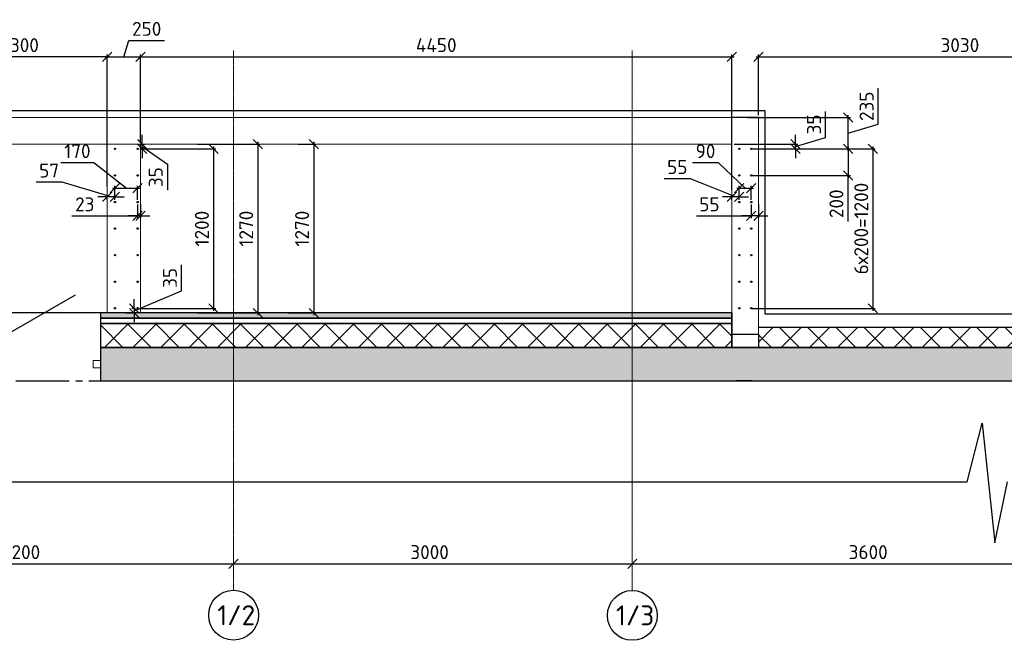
# Model space of a CAD drawing. Header units: millimetres. Extents: x 125896 to 2572636, y -120305 to 130347.
# Tile 126 of 256: x 322233 to 337050, y 115077 to 124417. Entities that reach past the tile are written whole.
import ezdxf

# ---------------------------------------------------------------- set-up
doc = ezdxf.new("R2010")
doc.units = ezdxf.units.MM
for name, pattern in [('______5', [1100, 800, -100, 100, -100]), ('CENTER', [2, 1.25, -0.25, 0.25, -0.25]), ('CENTER2', [28.575, 19.05, -3.175, 3.175, -3.175]), ('DASHED', [7, 5, -2, 0])]:
    doc.linetypes.add(name, pattern=pattern)
for name, color, linetype, lineweight in [('0 Фундамент', 5, 'Continuous', 30), ('Standard', 7, 'Continuous', 25), ('Арматура', 152, 'Continuous', 40), ('Навесной фасад', 7, 'Continuous', 25), ('ОСИ', 7, 'CENTER', 15), ('Столовая Двери и окна', 7, 'Continuous', 15)]:
    doc.layers.add(name, color=color, linetype=linetype, lineweight=lineweight)
doc.layers.add('СПДС_Оси', color=7, linetype='Continuous')
doc.layers.add('Стена_ бетон не несущ.', color=7, linetype='Continuous', lineweight=35, true_color=0xb4b496)
doc.layers.add('Стена_ бетон несущ.', color=7, linetype='Continuous', lineweight=70, true_color=0xb4b496)
doc.styles.get("Standard").update_dxf_attribs({"font": 'isocpeur.ttf'})
doc.dimstyles.new('Осевые', dxfattribs={"dimscale": 0.7, "dimtxt": 450, "dimasz": 400, "dimexe": 100, "dimexo": 100, "dimgap": 100, "dimtad": 1, "dimdec": 0, "dimzin": 0, "dimdsep": 46, "dimtxsty": 'Standard', "dimblk": 'OBLIQUE', "dimcen": 9, "dimdle": 100, "dimazin": 0, "dimtm": 1e-09, "dimtfac": 1, "dimtdec": 0, "dimtofl": 0, "dimtmove": 0, "dimatfit": 3, "dimfxl": 1, "dimtolj": 1, "dimtzin": 0, "dimarcsym": 0})
pattern_1 = [(45, (330224.23, 126197), (-212.132, 212.132), []), (135, (330224.23, 126197), (-212.132, -212.132), [])]

# ---------------------------------------------------------------- blocks, each defined once
blk = doc.blocks.new('дверь1_2_$F2', base_point=(0, -54.575))
at = {"layer": 'Standard', "color": 7, "linetype": 'Continuous', "lineweight": 13, "transparency": 33554687}
for p, q in [((1000, 1.425), (944, 1.425)), ((944, 1.425), (944, -54.575)), ((1000, -54.575), (1000, 1.425)), ((944, -54.575), (1000, -54.575))]:
    blk.add_line(p, q, dxfattribs=at)
blk = doc.blocks.new('_OBLIQUE')
at = {"color": 0, "linetype": 'ByBlock'}
blk.add_line((-0.5, -0.5), (0.5, 0.5), dxfattribs=at)
blk = doc.blocks.new('*D77')
at = {"layer": 'Defpoints', "color": 0, "linetype": 'ByBlock', "lineweight": 20, "ltscale": 13, "transparency": 16777216}
for p in [(319052, 116229), (325452, 116229), (325452, 116229)]:
    blk.add_point(p, dxfattribs=at)
at = {"layer": 'ОСИ', "color": 0, "linetype": 'ByBlock', "lineweight": -2, "ltscale": 13, "transparency": 16777216}
blk.add_line((319017, 116229), (325487, 116229), dxfattribs=at)
at = {"layer": 'ОСИ', "color": 0, "linetype": 'ByBlock', "lineweight": -2, "ltscale": 13, "transparency": 16777216, "xscale": 140, "yscale": 140, "zscale": 140, "rotation": 180}
blk.add_blockref('_OBLIQUE', (319052, 116229), dxfattribs=at)
at = {"layer": 'ОСИ', "color": 0, "linetype": 'ByBlock', "lineweight": -2, "ltscale": 13, "transparency": 16777216, "xscale": 140, "yscale": 140, "zscale": 140}
blk.add_blockref('_OBLIQUE', (325452, 116229), dxfattribs=at)
at = {"layer": 'ОСИ', "color": 0, "linetype": 'ByBlock', "ltscale": 13, "transparency": 16777216, "insert": (322252, 116404), "char_height": 210, "width": 583.33, "attachment_point": 5}
blk.add_mtext('\\A1;3200', dxfattribs=at)
blk = doc.blocks.new('*D78')
at = {"layer": 'Defpoints', "color": 0, "linetype": 'ByBlock', "lineweight": 20, "ltscale": 13, "transparency": 16777216}
for p in [(325452, 116229), (331452, 116229), (331452, 116229)]:
    blk.add_point(p, dxfattribs=at)
at = {"layer": 'ОСИ', "color": 0, "linetype": 'ByBlock', "lineweight": -2, "ltscale": 13, "transparency": 16777216}
blk.add_line((325417, 116229), (331487, 116229), dxfattribs=at)
at = {"layer": 'ОСИ', "color": 0, "linetype": 'ByBlock', "lineweight": -2, "ltscale": 13, "transparency": 16777216, "xscale": 140, "yscale": 140, "zscale": 140, "rotation": 180}
blk.add_blockref('_OBLIQUE', (325452, 116229), dxfattribs=at)
at = {"layer": 'ОСИ', "color": 0, "linetype": 'ByBlock', "lineweight": -2, "ltscale": 13, "transparency": 16777216, "xscale": 140, "yscale": 140, "zscale": 140}
blk.add_blockref('_OBLIQUE', (331452, 116229), dxfattribs=at)
at = {"layer": 'ОСИ', "color": 0, "linetype": 'ByBlock', "ltscale": 13, "transparency": 16777216, "insert": (328401, 116404), "char_height": 210, "width": 583.33, "attachment_point": 5}
blk.add_mtext('\\A1;3000', dxfattribs=at)
blk = doc.blocks.new('*D79')
at = {"layer": 'Defpoints', "color": 0, "linetype": 'ByBlock', "lineweight": 20, "ltscale": 13, "transparency": 16777216}
for p in [(331452, 116229), (338651, 116229), (338651, 116229)]:
    blk.add_point(p, dxfattribs=at)
at = {"layer": 'ОСИ', "color": 0, "linetype": 'ByBlock', "lineweight": -2, "ltscale": 13, "transparency": 16777216}
blk.add_line((331417, 116229), (338686, 116229), dxfattribs=at)
at = {"layer": 'ОСИ', "color": 0, "linetype": 'ByBlock', "lineweight": -2, "ltscale": 13, "transparency": 16777216, "xscale": 140, "yscale": 140, "zscale": 140, "rotation": 180}
blk.add_blockref('_OBLIQUE', (331452, 116229), dxfattribs=at)
at = {"layer": 'ОСИ', "color": 0, "linetype": 'ByBlock', "lineweight": -2, "ltscale": 13, "transparency": 16777216, "xscale": 140, "yscale": 140, "zscale": 140}
blk.add_blockref('_OBLIQUE', (338651, 116229), dxfattribs=at)
at = {"layer": 'ОСИ', "color": 0, "linetype": 'ByBlock', "ltscale": 13, "transparency": 16777216, "insert": (335001, 116404), "char_height": 210, "width": 583.33, "attachment_point": 5}
blk.add_mtext('\\A1;3600', dxfattribs=at)
blk = doc.blocks.new('*D92')
at = {"layer": 'Defpoints', "color": 0, "linetype": 'ByBlock', "lineweight": 20, "ltscale": 13, "transparency": 16777216}
for p in [(320951, 123859), (320951, 121845), (323551, 121875)]:
    blk.add_point(p, dxfattribs=at)
at = {"layer": 'ОСИ', "color": 0, "linetype": 'ByBlock', "lineweight": -2, "ltscale": 13, "transparency": 16777216}
for p, q in [((320951, 121880), (320951, 123894)), ((323551, 121910), (323551, 123894)), ((323586, 123859), (320916, 123859))]:
    blk.add_line(p, q, dxfattribs=at)
at = {"layer": 'ОСИ', "color": 0, "linetype": 'ByBlock', "lineweight": -2, "ltscale": 13, "transparency": 16777216, "xscale": 140, "yscale": 140, "zscale": 140, "rotation": 180}
blk.add_blockref('_OBLIQUE', (320951, 123859), dxfattribs=at)
at = {"layer": 'ОСИ', "color": 0, "linetype": 'ByBlock', "lineweight": -2, "ltscale": 13, "transparency": 16777216, "xscale": 140, "yscale": 140, "zscale": 140}
blk.add_blockref('_OBLIQUE', (323551, 123859), dxfattribs=at)
at = {"layer": 'ОСИ', "color": 0, "linetype": 'ByBlock', "ltscale": 13, "transparency": 16777216, "insert": (322251, 124034), "char_height": 210, "attachment_point": 5}
blk.add_mtext('\\A1;1300', dxfattribs=at)
blk = doc.blocks.new('*D93')
at = {"layer": 'Defpoints', "color": 0, "linetype": 'ByBlock', "lineweight": 20, "ltscale": 13, "transparency": 16777216}
for p in [(332951, 123859), (324051, 122543), (332951, 121821)]:
    blk.add_point(p, dxfattribs=at)
at = {"layer": 'ОСИ', "color": 0, "linetype": 'ByBlock', "lineweight": -2, "ltscale": 13, "transparency": 16777216}
for p, q in [((324051, 122578), (324051, 123894)), ((332951, 121856), (332951, 123894)), ((324016, 123859), (332986, 123859))]:
    blk.add_line(p, q, dxfattribs=at)
at = {"layer": 'ОСИ', "color": 0, "linetype": 'ByBlock', "lineweight": -2, "ltscale": 13, "transparency": 16777216, "xscale": 140, "yscale": 140, "zscale": 140, "rotation": 180}
blk.add_blockref('_OBLIQUE', (324051, 123859), dxfattribs=at)
at = {"layer": 'ОСИ', "color": 0, "linetype": 'ByBlock', "lineweight": -2, "ltscale": 13, "transparency": 16777216, "xscale": 140, "yscale": 140, "zscale": 140}
blk.add_blockref('_OBLIQUE', (332951, 123859), dxfattribs=at)
at = {"layer": 'ОСИ', "color": 0, "linetype": 'ByBlock', "ltscale": 13, "transparency": 16777216, "insert": (328501, 124034), "char_height": 210, "attachment_point": 5}
blk.add_mtext('\\A1;4450', dxfattribs=at)
blk = doc.blocks.new('*D94')
at = {"layer": 'Defpoints', "color": 0, "linetype": 'ByBlock', "lineweight": 20, "ltscale": 13, "transparency": 16777216}
for p in [(324051, 123859), (324051, 122543), (323551, 122387)]:
    blk.add_point(p, dxfattribs=at)
at = {"layer": 'ОСИ', "color": 0, "linetype": 'ByBlock', "lineweight": -2, "ltscale": 13, "transparency": 16777216}
for p, q in [((323801, 123859), (323875, 124104)), ((323875, 124104), (324414, 124104)), ((323551, 122422), (323551, 123894)), ((324051, 122578), (324051, 123894)), ((323516, 123859), (324086, 123859))]:
    blk.add_line(p, q, dxfattribs=at)
at = {"layer": 'ОСИ', "color": 0, "linetype": 'ByBlock', "lineweight": -2, "ltscale": 13, "transparency": 16777216, "xscale": 140, "yscale": 140, "zscale": 140, "rotation": 180}
blk.add_blockref('_OBLIQUE', (323551, 123859), dxfattribs=at)
at = {"layer": 'ОСИ', "color": 0, "linetype": 'ByBlock', "lineweight": -2, "ltscale": 13, "transparency": 16777216, "xscale": 140, "yscale": 140, "zscale": 140}
blk.add_blockref('_OBLIQUE', (324051, 123859), dxfattribs=at)
at = {"layer": 'ОСИ', "color": 0, "linetype": 'ByBlock', "ltscale": 13, "transparency": 16777216, "insert": (324144, 124279), "char_height": 210, "attachment_point": 5}
blk.add_mtext('\\A1;250', dxfattribs=at)
blk = doc.blocks.new('*D95')
at = {"layer": 'Defpoints', "color": 0, "linetype": 'ByBlock', "lineweight": 20, "ltscale": 13, "transparency": 16777216}
for p in [(324006, 120073), (323801, 120003), (323954, 120003)]:
    blk.add_point(p, dxfattribs=at)
at = {"layer": 'ОСИ', "color": 0, "linetype": 'ByBlock', "lineweight": -2, "ltscale": 13, "transparency": 16777216}
for p, q in [((324668, 120335), (324668, 120727)), ((323954, 120038), (324668, 120335)), ((323954, 120073), (323954, 120213)), ((323971, 120073), (323919, 120073)), ((323954, 120073), (323954, 120003)), ((323836, 120003), (323989, 120003)), ((323954, 120003), (323954, 119863))]:
    blk.add_line(p, q, dxfattribs=at)
at = {"layer": 'ОСИ', "color": 0, "linetype": 'ByBlock', "lineweight": -2, "ltscale": 13, "transparency": 16777216, "xscale": 140, "yscale": 140, "zscale": 140}
for p, rotation in [((323954, 120073), 270), ((323954, 120003), 90)]:
    blk.add_blockref('_OBLIQUE', p, dxfattribs=dict(at, rotation=rotation))
at = {"layer": 'ОСИ', "color": 0, "linetype": 'ByBlock', "ltscale": 13, "transparency": 16777216, "insert": (324493, 120531), "char_height": 210, "attachment_point": 5, "rotation": 90}
blk.add_mtext('\\A1;35', dxfattribs=at)
blk = doc.blocks.new('*D96')
at = {"layer": 'Defpoints', "color": 0, "linetype": 'ByBlock', "lineweight": 20, "ltscale": 13, "transparency": 16777216}
for p in [(324006, 122543), (324075, 122543), (324006, 122473)]:
    blk.add_point(p, dxfattribs=at)
at = {"layer": 'ОСИ', "color": 0, "linetype": 'ByBlock', "lineweight": -2, "ltscale": 13, "transparency": 16777216}
for p, q in [((324041, 122543), (324110, 122543)), ((324075, 122543), (324075, 122683)), ((324075, 122473), (324075, 122543)), ((324041, 122473), (324110, 122473)), ((324075, 122508), (324456, 122243)), ((324075, 122473), (324075, 122333)), ((324456, 122243), (324456, 121851))]:
    blk.add_line(p, q, dxfattribs=at)
at = {"layer": 'ОСИ', "color": 0, "linetype": 'ByBlock', "lineweight": -2, "ltscale": 13, "transparency": 16777216, "xscale": 140, "yscale": 140, "zscale": 140}
for p, rotation in [((324075, 122543), 270), ((324075, 122473), 90)]:
    blk.add_blockref('_OBLIQUE', p, dxfattribs=dict(at, rotation=rotation))
at = {"layer": 'ОСИ', "color": 0, "linetype": 'ByBlock', "ltscale": 13, "transparency": 16777216, "insert": (324281, 122047), "char_height": 210, "attachment_point": 5, "rotation": 90}
blk.add_mtext('\\A1;35', dxfattribs=at)
blk = doc.blocks.new('*D97')
at = {"layer": 'Defpoints', "color": 0, "linetype": 'ByBlock', "lineweight": 20, "ltscale": 13, "transparency": 16777216}
for p in [(324006, 122473), (324006, 120073), (325150, 120073)]:
    blk.add_point(p, dxfattribs=at)
at = {"layer": 'ОСИ', "color": 0, "linetype": 'ByBlock', "lineweight": -2, "ltscale": 13, "transparency": 16777216}
for p, q in [((324041, 122473), (325185, 122473)), ((325150, 122508), (325150, 120038)), ((324041, 120073), (325185, 120073))]:
    blk.add_line(p, q, dxfattribs=at)
at = {"layer": 'ОСИ', "color": 0, "linetype": 'ByBlock', "lineweight": -2, "ltscale": 13, "transparency": 16777216, "xscale": 140, "yscale": 140, "zscale": 140}
for p, rotation in [((325150, 122473), 90), ((325150, 120073), 270)]:
    blk.add_blockref('_OBLIQUE', p, dxfattribs=dict(at, rotation=rotation))
at = {"layer": 'ОСИ', "color": 0, "linetype": 'ByBlock', "ltscale": 13, "transparency": 16777216, "insert": (324975, 121273), "char_height": 210, "attachment_point": 5, "rotation": 90}
blk.add_mtext('\\A1;1200', dxfattribs=at)
blk = doc.blocks.new('*D101')
at = {"layer": 'Defpoints', "color": 0, "linetype": 'ByBlock', "lineweight": 20, "ltscale": 13, "transparency": 16777216}
for p in [(324006, 121880), (323666, 121673), (324006, 121673)]:
    blk.add_point(p, dxfattribs=at)
at = {"layer": 'ОСИ', "color": 0, "linetype": 'ByBlock', "lineweight": -2, "ltscale": 13, "transparency": 16777216}
for p, q in [((323349, 122263), (322852, 122263)), ((323836, 121880), (323349, 122263)), ((323631, 121880), (324041, 121880)), ((323666, 121708), (323666, 121915)), ((324006, 121708), (324006, 121915))]:
    blk.add_line(p, q, dxfattribs=at)
at = {"layer": 'ОСИ', "color": 0, "linetype": 'ByBlock', "lineweight": -2, "ltscale": 13, "transparency": 16777216, "xscale": 140, "yscale": 140, "zscale": 140, "rotation": 180}
blk.add_blockref('_OBLIQUE', (323666, 121880), dxfattribs=at)
at = {"layer": 'ОСИ', "color": 0, "linetype": 'ByBlock', "lineweight": -2, "ltscale": 13, "transparency": 16777216, "xscale": 140, "yscale": 140, "zscale": 140}
blk.add_blockref('_OBLIQUE', (324006, 121880), dxfattribs=at)
at = {"layer": 'ОСИ', "color": 0, "linetype": 'ByBlock', "ltscale": 13, "transparency": 16777216, "insert": (323101, 122438), "char_height": 210, "attachment_point": 5}
blk.add_mtext('\\A1;170', dxfattribs=at)
blk = doc.blocks.new('*D102')
at = {"layer": 'Defpoints', "color": 0, "linetype": 'ByBlock', "lineweight": 20, "ltscale": 13, "transparency": 16777216}
for p in [(323551, 121751), (323551, 121673), (323666, 121673)]:
    blk.add_point(p, dxfattribs=at)
at = {"layer": 'ОСИ', "color": 0, "linetype": 'ByBlock', "lineweight": -2, "ltscale": 13, "transparency": 16777216}
for p, q in [((322872, 121972), (322480, 121972)), ((323609, 121751), (322872, 121972)), ((323551, 121751), (323411, 121751)), ((323551, 121708), (323551, 121786)), ((323666, 121751), (323551, 121751)), ((323666, 121708), (323666, 121786)), ((323666, 121751), (323806, 121751))]:
    blk.add_line(p, q, dxfattribs=at)
at = {"layer": 'ОСИ', "color": 0, "linetype": 'ByBlock', "lineweight": -2, "ltscale": 13, "transparency": 16777216, "xscale": 140, "yscale": 140, "zscale": 140}
blk.add_blockref('_OBLIQUE', (323551, 121751), dxfattribs=at)
at = {"layer": 'ОСИ', "color": 0, "linetype": 'ByBlock', "lineweight": -2, "ltscale": 13, "transparency": 16777216, "xscale": 140, "yscale": 140, "zscale": 140, "rotation": 180}
blk.add_blockref('_OBLIQUE', (323666, 121751), dxfattribs=at)
at = {"layer": 'ОСИ', "color": 0, "linetype": 'ByBlock', "ltscale": 13, "transparency": 16777216, "insert": (322676, 122147), "char_height": 210, "attachment_point": 5}
blk.add_mtext('\\A1;57', dxfattribs=at)
blk = doc.blocks.new('*D103')
at = {"layer": 'Defpoints', "color": 0, "linetype": 'ByBlock', "lineweight": 20, "ltscale": 13, "transparency": 16777216}
for p in [(324006, 121673), (324051, 121673), (324006, 121463)]:
    blk.add_point(p, dxfattribs=at)
at = {"layer": 'ОСИ', "color": 0, "linetype": 'ByBlock', "lineweight": -2, "ltscale": 13, "transparency": 16777216}
for p, q in [((324006, 121638), (324006, 121428)), ((324051, 121638), (324051, 121428)), ((323016, 121463), (324006, 121463)), ((324006, 121463), (323866, 121463)), ((324051, 121463), (324006, 121463)), ((324051, 121463), (324191, 121463))]:
    blk.add_line(p, q, dxfattribs=at)
at = {"layer": 'ОСИ', "color": 0, "linetype": 'ByBlock', "lineweight": -2, "ltscale": 13, "transparency": 16777216, "xscale": 140, "yscale": 140, "zscale": 140}
blk.add_blockref('_OBLIQUE', (324006, 121463), dxfattribs=at)
at = {"layer": 'ОСИ', "color": 0, "linetype": 'ByBlock', "lineweight": -2, "ltscale": 13, "transparency": 16777216, "xscale": 140, "yscale": 140, "zscale": 140, "rotation": 180}
blk.add_blockref('_OBLIQUE', (324051, 121463), dxfattribs=at)
at = {"layer": 'ОСИ', "color": 0, "linetype": 'ByBlock', "ltscale": 13, "transparency": 16777216, "insert": (323212, 121638), "char_height": 210, "attachment_point": 5}
blk.add_mtext('\\A1;23', dxfattribs=at)
blk = doc.blocks.new('*D171')
at = {"layer": 'Defpoints', "color": 0, "linetype": 'ByBlock', "lineweight": 20, "ltscale": 13, "transparency": 16777216}
for p in [(333151, 122943), (334698, 122943), (333201, 122473)]:
    blk.add_point(p, dxfattribs=at)
at = {"layer": 'ОСИ', "color": 0, "linetype": 'ByBlock', "lineweight": -2, "ltscale": 13, "transparency": 16777216}
for p, q in [((335153, 122845), (335153, 123384)), ((333186, 122943), (334733, 122943)), ((334698, 122438), (334698, 122978)), ((334698, 122708), (335153, 122845)), ((333236, 122473), (334733, 122473))]:
    blk.add_line(p, q, dxfattribs=at)
at = {"layer": 'ОСИ', "color": 0, "linetype": 'ByBlock', "lineweight": -2, "ltscale": 13, "transparency": 16777216, "xscale": 140, "yscale": 140, "zscale": 140}
for p, rotation in [((334698, 122943), 90), ((334698, 122473), 270)]:
    blk.add_blockref('_OBLIQUE', p, dxfattribs=dict(at, rotation=rotation))
at = {"layer": 'ОСИ', "color": 0, "linetype": 'ByBlock', "lineweight": 25, "ltscale": 13, "transparency": 16777216, "insert": (334978, 123114), "char_height": 210, "attachment_point": 5, "rotation": 90}
blk.add_mtext('\\A1;235', dxfattribs=at)
blk = doc.blocks.new('*D172')
at = {"layer": 'Defpoints', "color": 0, "linetype": 'ByBlock', "lineweight": 20, "ltscale": 13, "transparency": 16777216}
for p in [(333201, 122473), (333201, 122073), (334698, 122073)]:
    blk.add_point(p, dxfattribs=at)
at = {"layer": 'ОСИ', "color": 0, "linetype": 'ByBlock', "lineweight": -2, "ltscale": 13, "transparency": 16777216}
for p, q in [((333236, 122473), (334733, 122473)), ((334698, 122508), (334698, 122038)), ((333236, 122073), (334733, 122073)), ((334698, 121378), (334698, 122073))]:
    blk.add_line(p, q, dxfattribs=at)
at = {"layer": 'ОСИ', "color": 0, "linetype": 'ByBlock', "lineweight": -2, "ltscale": 13, "transparency": 16777216, "xscale": 140, "yscale": 140, "zscale": 140}
for p, rotation in [((334698, 122473), 90), ((334698, 122073), 270)]:
    blk.add_blockref('_OBLIQUE', p, dxfattribs=dict(at, rotation=rotation))
at = {"layer": 'ОСИ', "color": 0, "linetype": 'ByBlock', "ltscale": 13, "transparency": 16777216, "insert": (334523, 121647), "char_height": 210, "attachment_point": 5, "rotation": 90}
blk.add_mtext('\\A1;200', dxfattribs=at)
blk = doc.blocks.new('*D173')
at = {"layer": 'Defpoints', "color": 0, "linetype": 'ByBlock', "lineweight": 20, "ltscale": 13, "transparency": 16777216}
for p in [(333201, 122473), (333201, 120073), (335072, 120073)]:
    blk.add_point(p, dxfattribs=at)
at = {"layer": 'ОСИ', "color": 0, "linetype": 'ByBlock', "lineweight": -2, "ltscale": 13, "transparency": 16777216}
for p, q in [((333236, 122473), (335107, 122473)), ((335072, 122508), (335072, 120038)), ((333236, 120073), (335107, 120073))]:
    blk.add_line(p, q, dxfattribs=at)
at = {"layer": 'ОСИ', "color": 0, "linetype": 'ByBlock', "lineweight": -2, "ltscale": 13, "transparency": 16777216, "xscale": 140, "yscale": 140, "zscale": 140}
for p, rotation in [((335072, 122473), 90), ((335072, 120073), 270)]:
    blk.add_blockref('_OBLIQUE', p, dxfattribs=dict(at, rotation=rotation))
at = {"layer": 'ОСИ', "color": 0, "linetype": 'ByBlock', "ltscale": 13, "transparency": 16777216, "insert": (334897, 121273), "char_height": 210, "attachment_point": 5, "rotation": 90}
blk.add_mtext('\\A1;6х200=1200', dxfattribs=at)
blk = doc.blocks.new('*D174')
at = {"layer": 'Defpoints', "color": 0, "linetype": 'ByBlock', "lineweight": 20, "ltscale": 13, "transparency": 16777216}
for p in [(332951, 122543), (333906, 122543), (333201, 122473)]:
    blk.add_point(p, dxfattribs=at)
at = {"layer": 'ОСИ', "color": 0, "linetype": 'ByBlock', "lineweight": -2, "ltscale": 13, "transparency": 16777216}
for p, q in [((334361, 122645), (334361, 123037)), ((332986, 122543), (333941, 122543)), ((333906, 122543), (333906, 122683)), ((333906, 122508), (334361, 122645)), ((333906, 122473), (333906, 122543)), ((333236, 122473), (333941, 122473)), ((333906, 122473), (333906, 122333))]:
    blk.add_line(p, q, dxfattribs=at)
at = {"layer": 'ОСИ', "color": 0, "linetype": 'ByBlock', "lineweight": -2, "ltscale": 13, "transparency": 16777216, "xscale": 140, "yscale": 140, "zscale": 140}
for p, rotation in [((333906, 122543), 270), ((333906, 122473), 90)]:
    blk.add_blockref('_OBLIQUE', p, dxfattribs=dict(at, rotation=rotation))
at = {"layer": 'ОСИ', "color": 0, "linetype": 'ByBlock', "ltscale": 13, "transparency": 16777216, "insert": (334186, 122841), "char_height": 210, "attachment_point": 5, "rotation": 90}
blk.add_mtext('\\A1;35', dxfattribs=at)
blk = doc.blocks.new('*D202')
at = {"layer": 'Defpoints', "color": 0, "linetype": 'ByBlock', "lineweight": 20, "ltscale": 13, "transparency": 16777216}
for p in [(324874, 122543), (324874, 120003), (325816, 120003)]:
    blk.add_point(p, dxfattribs=at)
at = {"layer": 'ОСИ', "color": 0, "linetype": 'ByBlock', "lineweight": -2, "ltscale": 13, "transparency": 16777216}
for p, q in [((324909, 122543), (325851, 122543)), ((325816, 122578), (325816, 119968)), ((324909, 120003), (325851, 120003))]:
    blk.add_line(p, q, dxfattribs=at)
at = {"layer": 'ОСИ', "color": 0, "linetype": 'ByBlock', "lineweight": -2, "ltscale": 13, "transparency": 16777216, "xscale": 140, "yscale": 140, "zscale": 140}
for p, rotation in [((325816, 122543), 90), ((325816, 120003), 270)]:
    blk.add_blockref('_OBLIQUE', p, dxfattribs=dict(at, rotation=rotation))
at = {"layer": 'ОСИ', "color": 0, "linetype": 'ByBlock', "ltscale": 13, "transparency": 16777216, "insert": (325641, 121273), "char_height": 210, "attachment_point": 5, "rotation": 90}
blk.add_mtext('\\A1;1270', dxfattribs=at)
blk = doc.blocks.new('*D235')
at = {"layer": 'Defpoints', "color": 0, "linetype": 'ByBlock', "lineweight": 20, "ltscale": 13, "transparency": 16777216}
for p in [(333241, 121880), (333061, 121673), (333241, 121673)]:
    blk.add_point(p, dxfattribs=at)
at = {"layer": 'ОСИ', "color": 0, "linetype": 'ByBlock', "lineweight": -2, "ltscale": 13, "transparency": 16777216}
for p, q in [((332749, 122263), (332357, 122263)), ((333151, 121880), (332749, 122263)), ((333026, 121880), (333276, 121880)), ((333061, 121708), (333061, 121915)), ((333241, 121708), (333241, 121915))]:
    blk.add_line(p, q, dxfattribs=at)
at = {"layer": 'ОСИ', "color": 0, "linetype": 'ByBlock', "lineweight": -2, "ltscale": 13, "transparency": 16777216, "xscale": 140, "yscale": 140, "zscale": 140, "rotation": 180}
blk.add_blockref('_OBLIQUE', (333061, 121880), dxfattribs=at)
at = {"layer": 'ОСИ', "color": 0, "linetype": 'ByBlock', "lineweight": -2, "ltscale": 13, "transparency": 16777216, "xscale": 140, "yscale": 140, "zscale": 140}
blk.add_blockref('_OBLIQUE', (333241, 121880), dxfattribs=at)
at = {"layer": 'ОСИ', "color": 0, "linetype": 'ByBlock', "ltscale": 13, "transparency": 16777216, "insert": (332553, 122438), "char_height": 210, "attachment_point": 5}
blk.add_mtext('\\A1;90', dxfattribs=at)
blk = doc.blocks.new('*D236')
at = {"layer": 'Defpoints', "color": 0, "linetype": 'ByBlock', "lineweight": 20, "ltscale": 13, "transparency": 16777216}
for p in [(332951, 121751), (332951, 121673), (333061, 121673)]:
    blk.add_point(p, dxfattribs=at)
at = {"layer": 'ОСИ', "color": 0, "linetype": 'ByBlock', "lineweight": -2, "ltscale": 13, "transparency": 16777216}
for p, q in [((332325, 122024), (331933, 122024)), ((333006, 121751), (332325, 122024)), ((332951, 121751), (332811, 121751)), ((332951, 121708), (332951, 121786)), ((333061, 121751), (332951, 121751)), ((333061, 121708), (333061, 121786)), ((333061, 121751), (333201, 121751))]:
    blk.add_line(p, q, dxfattribs=at)
at = {"layer": 'ОСИ', "color": 0, "linetype": 'ByBlock', "lineweight": -2, "ltscale": 13, "transparency": 16777216, "xscale": 140, "yscale": 140, "zscale": 140}
blk.add_blockref('_OBLIQUE', (332951, 121751), dxfattribs=at)
at = {"layer": 'ОСИ', "color": 0, "linetype": 'ByBlock', "lineweight": -2, "ltscale": 13, "transparency": 16777216, "xscale": 140, "yscale": 140, "zscale": 140, "rotation": 180}
blk.add_blockref('_OBLIQUE', (333061, 121751), dxfattribs=at)
at = {"layer": 'ОСИ', "color": 0, "linetype": 'ByBlock', "ltscale": 13, "transparency": 16777216, "insert": (332129, 122199), "char_height": 210, "attachment_point": 5}
blk.add_mtext('\\A1;55', dxfattribs=at)
blk = doc.blocks.new('*D237')
at = {"layer": 'Defpoints', "color": 0, "linetype": 'ByBlock', "lineweight": 20, "ltscale": 13, "transparency": 16777216}
for p in [(333241, 121673), (333351, 121673), (333241, 121463)]:
    blk.add_point(p, dxfattribs=at)
at = {"layer": 'ОСИ', "color": 0, "linetype": 'ByBlock', "lineweight": -2, "ltscale": 13, "transparency": 16777216}
for p, q in [((333241, 121638), (333241, 121428)), ((333351, 121638), (333351, 121428)), ((332416, 121463), (333241, 121463)), ((333241, 121463), (333101, 121463)), ((333351, 121463), (333241, 121463)), ((333351, 121463), (333491, 121463))]:
    blk.add_line(p, q, dxfattribs=at)
at = {"layer": 'ОСИ', "color": 0, "linetype": 'ByBlock', "lineweight": -2, "ltscale": 13, "transparency": 16777216, "xscale": 140, "yscale": 140, "zscale": 140}
blk.add_blockref('_OBLIQUE', (333241, 121463), dxfattribs=at)
at = {"layer": 'ОСИ', "color": 0, "linetype": 'ByBlock', "lineweight": -2, "ltscale": 13, "transparency": 16777216, "xscale": 140, "yscale": 140, "zscale": 140, "rotation": 180}
blk.add_blockref('_OBLIQUE', (333351, 121463), dxfattribs=at)
at = {"layer": 'ОСИ', "color": 0, "linetype": 'ByBlock', "ltscale": 13, "transparency": 16777216, "insert": (332612, 121638), "char_height": 210, "attachment_point": 5}
blk.add_mtext('\\A1;55', dxfattribs=at)
blk = doc.blocks.new('*D238')
at = {"layer": 'Defpoints', "color": 0, "linetype": 'ByBlock', "lineweight": 20, "ltscale": 13, "transparency": 16777216}
for p in [(339411, 123859), (333351, 122943), (339411, 122943, -6200)]:
    blk.add_point(p, dxfattribs=at)
at = {"layer": 'ОСИ', "color": 0, "linetype": 'ByBlock', "lineweight": -2, "ltscale": 13, "transparency": 16777216}
for p, q in [((333351, 122978), (333351, 123894)), ((339411, 122978), (339411, 123894)), ((333316, 123859), (339446, 123859))]:
    blk.add_line(p, q, dxfattribs=at)
at = {"layer": 'ОСИ', "color": 0, "linetype": 'ByBlock', "lineweight": -2, "ltscale": 13, "transparency": 16777216, "xscale": 140, "yscale": 140, "zscale": 140, "rotation": 180}
blk.add_blockref('_OBLIQUE', (333351, 123859), dxfattribs=at)
at = {"layer": 'ОСИ', "color": 0, "linetype": 'ByBlock', "lineweight": -2, "ltscale": 13, "transparency": 16777216, "xscale": 140, "yscale": 140, "zscale": 140}
blk.add_blockref('_OBLIQUE', (339411, 123859), dxfattribs=at)
at = {"layer": 'ОСИ', "color": 0, "linetype": 'ByBlock', "ltscale": 13, "transparency": 16777216, "insert": (336381, 124034), "char_height": 210, "attachment_point": 5}
blk.add_mtext('\\A1;3030', dxfattribs=at)
blk = doc.blocks.new('*D1007')
at = {"layer": 'Defpoints', "color": 0, "linetype": 'ByBlock', "lineweight": 20, "ltscale": 13, "transparency": 16777216}
for p in [(326389, 122543), (326242, 120003), (326657, 120003)]:
    blk.add_point(p, dxfattribs=at)
at = {"layer": 'ОСИ', "color": 0, "linetype": 'ByBlock', "lineweight": -2, "ltscale": 13, "transparency": 16777216}
for p, q in [((326424, 122543), (326692, 122543)), ((326657, 122578), (326657, 119968)), ((326277, 120003), (326692, 120003))]:
    blk.add_line(p, q, dxfattribs=at)
at = {"layer": 'ОСИ', "color": 0, "linetype": 'ByBlock', "lineweight": -2, "ltscale": 13, "transparency": 16777216, "xscale": 140, "yscale": 140, "zscale": 140}
for p, rotation in [((326657, 122543), 90), ((326657, 120003), 270)]:
    blk.add_blockref('_OBLIQUE', p, dxfattribs=dict(at, rotation=rotation))
at = {"layer": 'ОСИ', "color": 0, "linetype": 'ByBlock', "ltscale": 13, "transparency": 16777216, "insert": (326482, 121273), "char_height": 210, "attachment_point": 5, "rotation": 90}
blk.add_mtext('\\A1;1270', dxfattribs=at)

msp = doc.modelspace()

# ---------------------------------------------------------------- hatches: boundary and pattern name
at = {"layer": 'Арматура'}
h = msp.add_hatch(color=256, dxfattribs=at)
edge = h.paths.add_edge_path()
edge.add_arc((323666.3, 121673.2), 10, 0, 360)
h = msp.add_hatch(color=256, dxfattribs=at)
edge = h.paths.add_edge_path()
edge.add_arc((333061.3, 121673.2), 10, 0, 360)
h = msp.add_hatch(color=256, dxfattribs=at)
edge = h.paths.add_edge_path()
edge.add_arc((333240.8, 121673.2), 10, 0, 360)
at = {"layer": 'Навесной фасад', "linetype": 'Continuous', "lineweight": 25, "true_color": 0x939598, "transparency": 33554687}
msp.add_hatch(color=252, dxfattribs=at).paths.add_polyline_path([(323451.3, 119923.2), (332951.3, 119923.2), (332951.3, 120003.2), (323451.3, 120003.2)])
h = msp.add_hatch(dxfattribs=at)
h.set_pattern_fill('__________6', color=252, scale=200, style=0, pattern_type=2)
h.set_pattern_definition(pattern_1)
h.paths.add_polyline_path([(323451.3, 119483.2), (332951.3, 119483.2), (332951.3, 119843.2), (323451.3, 119843.2)], flags=0)
h = msp.add_hatch(dxfattribs=at)
h.set_pattern_fill('__________6', color=252, scale=200, style=0, pattern_type=2)
h.set_pattern_definition(pattern_1)
h.paths.add_polyline_path([(333351.3, 119483.2), (339411.3, 119483.2), (339411.3, 119783.2), (333351.3, 119783.2)], flags=0)
at = {"layer": 'Стена_ бетон несущ.', "linetype": 'Continuous', "lineweight": 25, "true_color": 0x939598, "transparency": 33554687}
msp.add_hatch(color=252, dxfattribs=at).paths.add_polyline_path([(323451.3, 118983.2), (338151.3, 118983.2), (338151.3, 119483.2), (323451.3, 119483.2)])
at = {"layer": 'Столовая Двери и окна', "lineweight": 30}
h = msp.add_hatch(color=5, dxfattribs=at)
edge = h.paths.add_edge_path()
edge.add_arc((323666.3, 122473.2), 10, 0, 360)
h = msp.add_hatch(color=5, dxfattribs=at)
edge = h.paths.add_edge_path()
edge.add_arc((324006.3, 122473.2), 10, 0, 360)
h = msp.add_hatch(color=5, dxfattribs=at)
edge = h.paths.add_edge_path()
edge.add_arc((333061.3, 122473.2), 10, 0, 360)
h = msp.add_hatch(color=5, dxfattribs=at)
edge = h.paths.add_edge_path()
edge.add_arc((333240.8, 122473.2), 10, 0, 360)
h = msp.add_hatch(color=5, dxfattribs=at)
edge = h.paths.add_edge_path()
edge.add_arc((323666.3, 122073.2), 10, 0, 360)
h = msp.add_hatch(color=5, dxfattribs=at)
edge = h.paths.add_edge_path()
edge.add_arc((324006.3, 122073.2), 10, 0, 360)
h = msp.add_hatch(color=5, dxfattribs=at)
edge = h.paths.add_edge_path()
edge.add_arc((333061.3, 122073.2), 10, 0, 360)
h = msp.add_hatch(color=5, dxfattribs=at)
edge = h.paths.add_edge_path()
edge.add_arc((333240.8, 122073.2), 10, 0, 360)
h = msp.add_hatch(color=5, dxfattribs=at)
edge = h.paths.add_edge_path()
edge.add_arc((324006.3, 121673.2), 10, 0, 360)
h = msp.add_hatch(color=5, dxfattribs=at)
edge = h.paths.add_edge_path()
edge.add_arc((323666.3, 121273.2), 10, 0, 360)
h = msp.add_hatch(color=5, dxfattribs=at)
edge = h.paths.add_edge_path()
edge.add_arc((324006.3, 121273.2), 10, 0, 360)
h = msp.add_hatch(color=5, dxfattribs=at)
edge = h.paths.add_edge_path()
edge.add_arc((333061.3, 121273.2), 10, 0, 360)
h = msp.add_hatch(color=5, dxfattribs=at)
edge = h.paths.add_edge_path()
edge.add_arc((333240.8, 121273.2), 10, 0, 360)
h = msp.add_hatch(color=5, dxfattribs=at)
edge = h.paths.add_edge_path()
edge.add_arc((323666.3, 120873.2), 10, 0, 360)
h = msp.add_hatch(color=5, dxfattribs=at)
edge = h.paths.add_edge_path()
edge.add_arc((324006.3, 120873.2), 10, 0, 360)
h = msp.add_hatch(color=5, dxfattribs=at)
edge = h.paths.add_edge_path()
edge.add_arc((333061.3, 120873.2), 10, 0, 360)
h = msp.add_hatch(color=5, dxfattribs=at)
edge = h.paths.add_edge_path()
edge.add_arc((333240.8, 120873.2), 10, 0, 360)
h = msp.add_hatch(color=5, dxfattribs=at)
edge = h.paths.add_edge_path()
edge.add_arc((323666.3, 120473.2), 10, 0, 360)
h = msp.add_hatch(color=5, dxfattribs=at)
edge = h.paths.add_edge_path()
edge.add_arc((324006.3, 120473.2), 10, 0, 360)
h = msp.add_hatch(color=5, dxfattribs=at)
edge = h.paths.add_edge_path()
edge.add_arc((333061.3, 120473.2), 10, 0, 360)
h = msp.add_hatch(color=5, dxfattribs=at)
edge = h.paths.add_edge_path()
edge.add_arc((333240.8, 120473.2), 10, 0, 360)
h = msp.add_hatch(color=5, dxfattribs=at)
edge = h.paths.add_edge_path()
edge.add_arc((323666.3, 120073.2), 10, 0, 360)
h = msp.add_hatch(color=5, dxfattribs=at)
edge = h.paths.add_edge_path()
edge.add_arc((324006.3, 120073.2), 10, 0, 360)
h = msp.add_hatch(color=5, dxfattribs=at)
edge = h.paths.add_edge_path()
edge.add_arc((333061.3, 120073.2), 10, 0, 360)
h = msp.add_hatch(color=5, dxfattribs=at)
edge = h.paths.add_edge_path()
edge.add_arc((333240.8, 120073.2), 10, 0, 360)

# ---------------------------------------------------------------- linework, layer by layer
at = {"layer": '0 Фундамент', "linetype": 'DASHED', "lineweight": 0, "elevation": -720}
for points in [[(333452.5, 119983.2), (333452.5, 123043.2), (320451.3, 123043.2)], [(333452.5, 119983.2), (333452.5, 123043.2), (320451.3, 123043.2)], [(333452.5, 119983.2), (338651.3, 119983.2)]]:
    msp.add_lwpolyline(points, dxfattribs=at)
at = {"layer": 'Навесной фасад', "color": 252, "linetype": 'Continuous', "lineweight": 25, "true_color": 0x939598, "transparency": 33554687}
for p, q in [((323451.3, 120003.2), (321251.3, 120003.2)), ((323451.3, 119923.2), (323451.3, 120003.2)), ((332951.3, 120003.2), (323451.3, 120003.2)), ((323451.3, 119843.2), (323451.3, 119923.2)), ((332951.3, 119923.2), (323451.3, 119923.2)), ((323451.3, 119923.2), (332951.3, 119923.2)), ((332951.3, 119923.2), (332951.3, 120003.2)), ((332951.3, 119843.2), (332951.3, 119923.2)), ((323451.3, 119483.2), (323451.3, 119843.2)), ((332951.3, 119843.2), (323451.3, 119843.2)), ((323451.3, 119843.2), (332951.3, 119843.2)), ((332951.3, 119483.2), (332951.3, 119843.2)), ((339411.3, 119783.2), (333351.3, 119783.2)), ((333351.3, 119683.2), (333351.3, 119483.2)), ((323451.3, 119483.2), (332951.3, 119483.2)), ((333351.3, 119483.2), (338151.3, 119483.2))]:
    msp.add_line(p, q, dxfattribs=at)
at = {"layer": 'ОСИ', "color": 16, "linetype": 'CENTER2', "lineweight": 15, "ltscale": 0.2, "transparency": 33554687}
for p, q in [((325451.6, 123955.2), (325451.6, 115829.7)), ((331451.6, 123955.2), (331451.6, 115827.3)), ((331451.6, 117223.2), (331451.6, 118398)), ((331451.6, 118398), (331451.6, 117463.9))]:
    msp.add_line(p, q, dxfattribs=at)
at = {"layer": 'ОСИ', "color": 16, "linetype": '______5', "lineweight": 25, "transparency": 33554687}
msp.add_line((317775.4, 118983.2), (354206.8, 118983.2), dxfattribs=at)
at = {"layer": 'ОСИ', "linetype": 'ByBlock', "ltscale": 13, "elevation": 0}
msp.add_lwpolyline([(323551.3, 122543.2), (324051.3, 122543.2), (324051.3, 120003.2), (323551.3, 120003.2)], close=True, dxfattribs=at)
at = {"layer": 'СПДС_Оси', "linetype": 'Continuous', "lineweight": 25, "ltscale": 150}
for centre in [(325451.6, 115454.7), (331451.6, 115452.3)]:
    msp.add_circle(centre, 375, dxfattribs=at)
at = {"layer": 'Стена_ бетон не несущ.', "color": 252, "linetype": 'Continuous', "lineweight": 25, "true_color": 0x939598, "transparency": 33554687}
msp.add_line((333251.6, 118983.2), (333011.6, 118983.2), dxfattribs=at)
at = {"layer": 'Стена_ бетон несущ.', "color": 7, "linetype": 'Continuous', "lineweight": 25, "transparency": 33554687}
msp.add_line((333351.3, 122943.2), (332951.3, 122943.2), dxfattribs=at)
at = {"layer": 'Стена_ бетон несущ.', "color": 252, "linetype": 'Continuous', "lineweight": 25, "true_color": 0x939598, "transparency": 33554687}
for p, q in [((321363.3, 119289.2), (323074.5, 120277.2)), ((332951.3, 120003.2), (332951.3, 119923.2)), ((332951.3, 119923.2), (332951.3, 119843.2)), ((332951.3, 119843.2), (332951.3, 119483.2)), ((323451.3, 118983.2), (323451.3, 119483.2)), ((338151.3, 119483.2), (323451.3, 119483.2)), ((332951.3, 119483.2), (333351.3, 119483.2)), ((323451.3, 118983.2), (338151.3, 118983.2))]:
    msp.add_line(p, q, dxfattribs=at)
at = {"layer": 'Столовая Двери и окна', "color": 18, "lineweight": 25, "true_color": 0x000000}
for p, q in [((336492.3, 117463.9), (336715.7, 118343.4)), ((336715.7, 118343.4), (336907.2, 116546)), ((317425.9, 117463.9), (336492.3, 117463.9)), ((336907.2, 116546), (337098.7, 117463.9))]:
    msp.add_line(p, q, dxfattribs=at)
at = {"layer": 'Столовая Двери и окна', "color": 5, "lineweight": 25, "elevation": -720}
msp.add_lwpolyline([(353643.8, 119983.2), (352911.6, 119983.2), (352911.6, 123043.2), (339311.3, 123043.2), (339311.3, 119983.2), (333452.5, 119983.2), (333452.5, 123043.2), (320451.3, 123043.2), (320451.3, 119983.2), (318051.6, 119983.2), (318051.6, 117463.9)], dxfattribs=at)
at = {"layer": 'Столовая Двери и окна', "color": 18, "lineweight": 20, "true_color": 0x000000}
msp.add_lwpolyline([(333351.3, 119483.2), (333351.3, 122943.2), (320551.3, 122943.2), (320551.3, 119483.2), (320951.3, 119483.2), (320951.3, 122543.2), (332951.3, 122543.2), (332951.3, 119483.2), (333351.3, 119483.2)], dxfattribs=at)
at = {"layer": 'Столовая Двери и окна', "color": 18, "lineweight": 30, "true_color": 0x000000}
msp.add_lwpolyline([(332951.3, 119683.2), (333351.3, 119683.2), (333351.3, 119483.2), (332951.3, 119483.2)], close=True, dxfattribs=at)
at = {"layer": 'Столовая Двери и окна', "color": 5, "lineweight": 30}
for centre in [(323666.3, 122473.2), (324006.3, 122473.2), (333061.3, 122473.2), (333240.8, 122473.2), (323666.3, 122073.2), (324006.3, 122073.2), (333061.3, 122073.2), (333240.8, 122073.2), (323666.3, 121673.2), (324006.3, 121673.2), (333061.3, 121673.2), (333240.8, 121673.2), (323666.3, 121273.2), (324006.3, 121273.2), (333061.3, 121273.2), (333240.8, 121273.2), (323666.3, 120873.2), (324006.3, 120873.2), (333061.3, 120873.2), (333240.8, 120873.2), (323666.3, 120473.2), (324006.3, 120473.2), (333061.3, 120473.2), (333240.8, 120473.2), (323666.3, 120073.2), (324006.3, 120073.2), (333061.3, 120073.2), (333240.8, 120073.2)]:
    msp.add_circle(centre, 10, dxfattribs=at)

# ---------------------------------------------------------------- block references
at = {"layer": 'Стена_ бетон несущ.', "color": 252, "linetype": 'Continuous', "lineweight": 25, "true_color": 0x939598, "transparency": 33554687, "xscale": -2, "yscale": 2, "zscale": 2, "rotation": 180}
msp.add_blockref('дверь1_2_$F2', (321451.3, 119289.2), dxfattribs=at)

# ---------------------------------------------------------------- texts
at = {"layer": 'СПДС_Оси', "linetype": 'Continuous', "lineweight": 25, "ltscale": 150, "char_height": 300, "width": 825, "attachment_point": 1}
for s, insert in [('1/2', (325205.5, 115604.9)), ('1/3', (331205.5, 115602.5))]:
    msp.add_mtext(s, dxfattribs=dict(at, insert=insert))

# ---------------------------------------------------------------- dimensions: what is measured, and where the dimension line sits
at = {"layer": 'ОСИ', "linetype": 'ByBlock', "ltscale": 13}
for base, p1, p2, picture, middle in [((324051.3, 123859), (323551.3, 122387.2), (324051.3, 122543.2), '*D94', (323944.8, 124279)), ((320951.3, 123859), (323551.3, 121874.8), (320951.3, 121844.8), '*D92', (322251.3, 124034)), ((332951.3, 123859), (324051.3, 122543.2), (332951.3, 121821.1), '*D93', (328501.3, 124034)), ((339411.3, 123859), (333351.3, 122943.2), (339411.3, 122943.2, -6200), '*D238', (336381.3, 124034))]:
    dim = msp.add_linear_dim(base=base, p1=p1, p2=p2, dimstyle='Осевые', override={"dimtxt": 300, "dimasz": 200, "dimexe": 50, "dimexo": 50, "dimlfac": 0.5, "dimdle": 50, "dimtmove": 1}, dxfattribs=at)
    dim.commit()
    dim.dimension.update_dxf_attribs({"geometry": picture, "text_midpoint": middle})
at = {"layer": 'ОСИ', "linetype": 'ByBlock', "lineweight": 25, "ltscale": 13}
dim = msp.add_linear_dim(base=(334697.8, 122943.2), p1=(333201.3, 122473.2), p2=(333151.3, 122943.2), angle=90, dimstyle='Осевые', override={"dimtxt": 300, "dimasz": 200, "dimexe": 50, "dimexo": 50, "dimlfac": 0.5, "dimdle": 50, "dimtmove": 1}, dxfattribs=at)
dim.commit()
dim.dimension.update_dxf_attribs({"geometry": '*D171', "text_midpoint": (334977.8, 122914.7)})
at = {"layer": 'ОСИ', "linetype": 'ByBlock', "ltscale": 13}
for base, p1, p2, picture, middle in [((333906.2, 122543.2), (333201.3, 122473.2), (332951.3, 122543.2), '*D174', (334186.2, 122714.7)), ((325149.5, 120073.2), (324006.3, 122473.2), (324006.3, 120073.2), '*D97', (324974.5, 121273.2)), ((325815.7, 120003.2), (324874, 122543.2), (324874, 120003.2), '*D202', (325640.7, 121273.2)), ((326656.9, 120003.2), (326388.9, 122543.2), (326241.9, 120003.2), '*D1007', (326481.9, 121273.2))]:
    dim = msp.add_linear_dim(base=base, p1=p1, p2=p2, angle=90, dimstyle='Осевые', override={"dimtxt": 300, "dimasz": 200, "dimexe": 50, "dimexo": 50, "dimlfac": 0.5, "dimdle": 50, "dimtmove": 1}, dxfattribs=at)
    dim.commit()
    dim.dimension.update_dxf_attribs({"geometry": picture, "text_midpoint": middle})
for base, p1, p2, picture, middle in [((324006.3, 121880.5), (323666.3, 121673.2), (324006.3, 121673.2), '*D101', (323279.4, 122263.2)), ((333240.8, 121880.5), (333061.3, 121673.2), (333240.8, 121673.2), '*D235', (332679.4, 122263.2)), ((323551.2600606, 121750.6743925), (323666.2600606, 121673.1968328), (323551.2600606, 121673.1968328), '*D102', (322801.7706418, 121971.5361618)), ((332951.3, 121750.7), (333061.3, 121673.2), (332951.3, 121673.2), '*D236', (332254.6, 122024.3)), ((324006.2600606, 121462.518125), (324051.2600606, 121673.125481), (324006.2600606, 121673.1968328), '*D103', (323211.7481166, 121310.9522355)), ((333240.8, 121462.5), (333351.3, 121673.1), (333240.8, 121673.2), '*D237', (332611.7, 121311)), ((325451.6, 116228.6), (319051.6, 116228.6), (325451.6, 116228.6), '*D77', (322251.6, 116228.6)), ((331451.6, 116228.6), (325451.6, 116228.6), (331451.6, 116228.6), '*D78', (328401.2, 116228.6)), ((338651.3, 116228.6), (331451.6, 116228.6), (338651.3, 116228.6), '*D79', (335001.1, 116228.6))]:
    dim = msp.add_linear_dim(base=base, p1=p1, p2=p2, dimstyle='Осевые', override={"dimtxt": 300, "dimasz": 200, "dimexe": 50, "dimexo": 50, "dimlfac": 0.5, "dimdle": 50, "dimtmove": 1}, dxfattribs=at)
    dim.commit()
    dim.dimension.update_dxf_attribs({"geometry": picture, "text_midpoint": middle, "dimtype": 160})
for base, p1, p2, picture, middle in [((324075, 122543.2), (324006.3, 122473.2), (324006.3, 122543.2), '*D96', (324456.1, 122173.1)), ((334697.8, 122073.2), (333201.3, 122473.2), (333201.3, 122073.2), '*D172', (334675, 121647.5)), ((323953.5, 120003.2), (324006.3, 120073.2), (323801.3, 120003.2), '*D95', (324668.4, 120405.2))]:
    dim = msp.add_linear_dim(base=base, p1=p1, p2=p2, angle=90, dimstyle='Осевые', override={"dimtxt": 300, "dimasz": 200, "dimexe": 50, "dimexo": 50, "dimlfac": 0.5, "dimdle": 50, "dimtmove": 1}, dxfattribs=at)
    dim.commit()
    dim.dimension.update_dxf_attribs({"geometry": picture, "text_midpoint": middle, "dimtype": 160})
dim = msp.add_linear_dim(base=(335072.2, 120073.2), p1=(333201.3, 122473.2), p2=(333201.3, 120073.2), angle=90, text='6х200=<>', dimstyle='Осевые', override={"dimtxt": 300, "dimasz": 200, "dimexe": 50, "dimexo": 50, "dimlfac": 0.5, "dimdle": 50, "dimtmove": 1}, dxfattribs=at)
dim.commit()
dim.dimension.update_dxf_attribs({"geometry": '*D173', "text_midpoint": (334897.2, 121273.2)})

doc.saveas('drawing.dxf')
